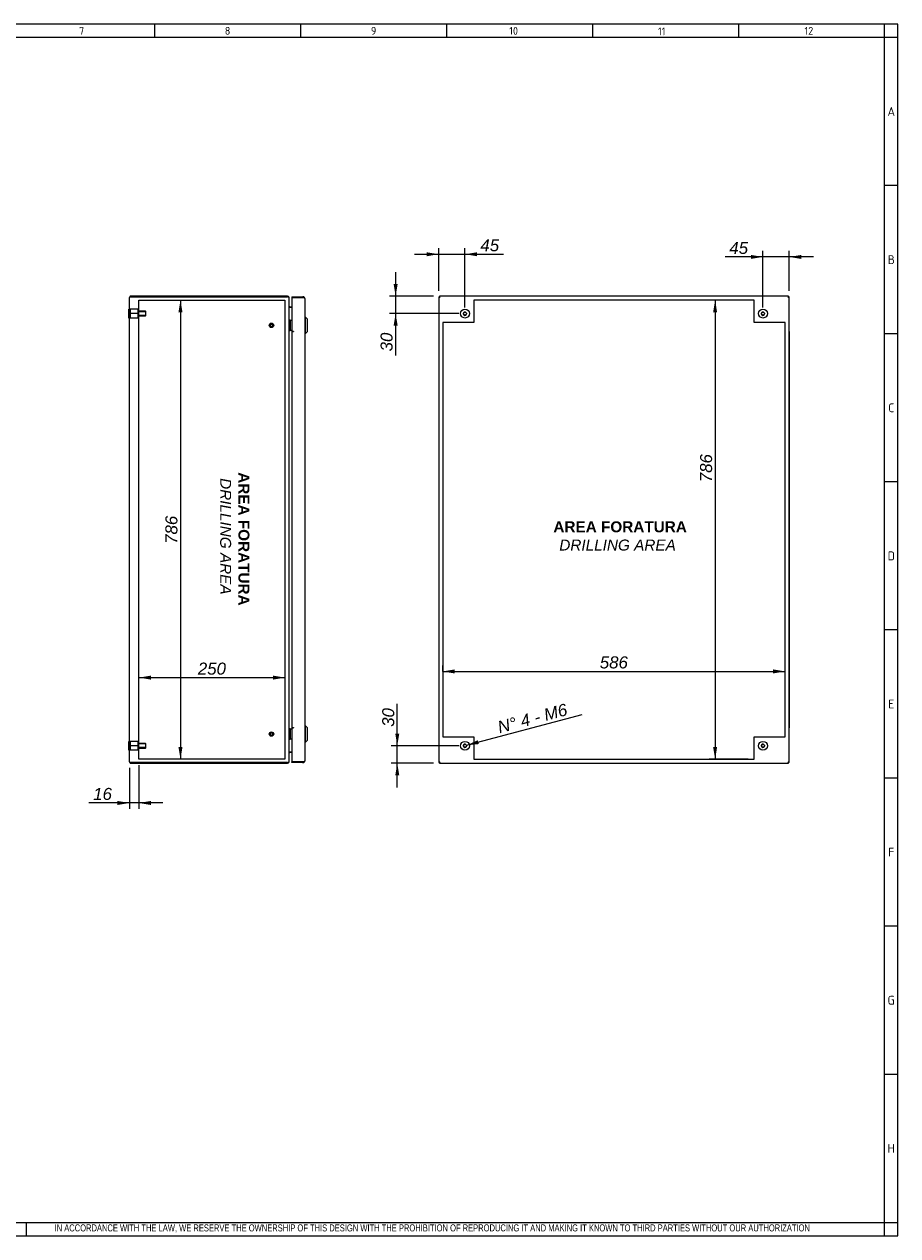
# Model space of a CAD drawing. Extents: x 6 to 412, y 11 to 288.
# Tile 3 of 3: x 213 to 412, y 11 to 288. Entities that reach past the tile are written whole.
import ezdxf
from ezdxf.enums import TextEntityAlignment as Align
from ezdxf.lldxf.tags import DXFTag

# ---------------------------------------------------------------- set-up
doc = ezdxf.new("R2010")
doc.units = 0
doc.layers.get('0').update_dxf_attribs({"linetype": 'CONTINUOUS'})
for name, color, linetype in [('_TRANSLATION', 7, 'CONTINUOUS'), ('AE00417_01', 7, 'CONTINUOUS'), ('AE00907_02', 7, 'CONTINUOUS'), ('C0000000', 7, 'CONTINUOUS'), ('C0000000_04', 7, 'CONTINUOUS'), ('C0000000_05', 7, 'CONTINUOUS'), ('C0000000_25', 7, 'CONTINUOUS'), ('C0000000_51', 7, 'CONTINUOUS'), ('DEFAULT', 7, 'CONTINUOUS'), ('SERRATURA_INF', 7, 'CONTINUOUS'), ('SERRATURA_SUP', 7, 'CONTINUOUS')]:
    doc.layers.add(name, color=color, linetype=linetype)
doc.styles.add('SEACAD_ARIAL', font='arial.ttf')
doc.styles.add('SEACAD_ARIALI', font='ariali.ttf')
tags = doc.linetypes.add('CENTER2', pattern=[28.575, 19.05, -3.175, 3.175, -3.175]).pattern_tags.tags
tags[10:11] = [DXFTag(74, 4), DXFTag(75, 0), DXFTag(340, '0'), DXFTag(46, 0.0), DXFTag(50, 0.0), DXFTag(44, 0.0), DXFTag(45, 0.0)]
tags[8:9] = [DXFTag(74, 4), DXFTag(75, 0), DXFTag(340, '0'), DXFTag(46, 0.0), DXFTag(50, 0.0), DXFTag(44, 0.0), DXFTag(45, 0.0)]
tags[6:7] = [DXFTag(74, 4), DXFTag(75, 0), DXFTag(340, '0'), DXFTag(46, 0.0), DXFTag(50, 0.0), DXFTag(44, 0.0), DXFTag(45, 0.0)]
tags[4:5] = [DXFTag(74, 4), DXFTag(75, 0), DXFTag(340, '0'), DXFTag(46, 0.0), DXFTag(50, 0.0), DXFTag(44, 0.0), DXFTag(45, 0.0)]
tags = doc.linetypes.add('HIDDEN2', pattern=[4.7625, 3.175, -1.5875]).pattern_tags.tags
tags[6:7] = [DXFTag(74, 4), DXFTag(75, 0), DXFTag(340, '0'), DXFTag(46, 0.0), DXFTag(50, 0.0), DXFTag(44, 0.0), DXFTag(45, 0.0)]
tags[4:5] = [DXFTag(74, 4), DXFTag(75, 0), DXFTag(340, '0'), DXFTag(46, 0.0), DXFTag(50, 0.0), DXFTag(44, 0.0), DXFTag(45, 0.0)]
doc.dimstyles.new('ISO', dxfattribs={"dimtxt": 2.75, "dimasz": 2.75, "dimexe": 1.375, "dimexo": 1.375, "dimgap": 0.6875, "dimtad": 1, "dimdec": 1, "dimlfac": 7.5, "dimtxsty": 'SEACAD_ARIAL', "dimsah": 1, "dimcen": 1.375, "dimadec": 1, "dimazin": 3, "dimtfac": 0.7, "dimtdec": 3, "dimtmove": 0, "dimatfit": 3})

# ---------------------------------------------------------------- blocks, each defined once
blk = doc.blocks.new('SE3')
at = {"layer": 'AE00417_01', "color": 7, "linetype": 'HIDDEN2'}
for centre, radius in [((269.18, 218.84), 0.5), ((269.18, 218.84), 0.4), ((269.18, 218.84), 0.333), ((269.18, 218.84), 0.3), ((269.18, 125.51), 0.5), ((269.18, 125.51), 0.4), ((269.18, 125.51), 0.333), ((269.18, 125.51), 0.3)]:
    blk.add_circle(centre, radius, dxfattribs=at)
for centre in [(269.18, 218.84), (269.18, 125.51)]:
    blk.add_arc(centre, 0.318, 75, 15, dxfattribs=at)
at = {"layer": 'AE00907_02', "color": 7, "linetype": 'HIDDEN2'}
for p, q in [((237.61, 119), (236.94, 119)), ((236.94, 119), (236.94, 119)), ((243.58, 119), (242.91, 119)), ((243.58, 119), (243.58, 119))]:
    blk.add_line(p, q, dxfattribs=at)
at = {"layer": 'AE00907_02', "color": 7, "linetype": 'CONTINUOUS'}
for p, q in [((237.61, 119), (237.59, 119)), ((242.91, 119), (237.61, 119)), ((242.91, 119), (237.61, 119)), ((242.93, 119), (242.91, 119))]:
    blk.add_line(p, q, dxfattribs=at)
at = {"layer": 'C0000000', "color": 7, "linetype": 'CONTINUOUS'}
for p, q in [((236.65, 220.51), (236.65, 222.51)), ((236.78, 222.51), (236.65, 222.51)), ((236.65, 220.51), (236.78, 220.51)), ((273.32, 220.04), (273.32, 220.04)), ((273.34, 220.04), (273.85, 220.04)), ((273.45, 219.91), (273.45, 217.78)), ((273.32, 217.64), (273.32, 217.64)), ((273.85, 217.64), (273.34, 217.64)), ((273.32, 126.71), (273.32, 126.71)), ((273.34, 126.71), (273.85, 126.71)), ((273.45, 126.58), (273.45, 124.44)), ((273.32, 124.31), (273.32, 124.31)), ((273.85, 124.31), (273.34, 124.31))]:
    blk.add_line(p, q, dxfattribs=at)
at = {"layer": 'C0000000', "color": 7, "linetype": 'HIDDEN2'}
for p, q in [((236.94, 222.51), (236.94, 221.51)), ((238.68, 222.51), (236.94, 222.51)), ((236.94, 221.51), (236.94, 220.51)), ((238.68, 221.51), (236.94, 221.51)), ((238.68, 222.51), (238.68, 221.51)), ((240.41, 222.04), (238.68, 222.04)), ((240.51, 221.94), (238.68, 221.94)), ((238.68, 221.51), (238.68, 220.51)), ((240.41, 222.04), (240.41, 220.98)), ((240.54, 221.91), (240.41, 222.04)), ((240.54, 221.11), (240.54, 221.91)), ((238.68, 220.51), (236.94, 220.51)), ((240.51, 221.08), (238.68, 221.08)), ((238.68, 220.98), (240.41, 220.98)), ((240.41, 220.98), (240.54, 221.11))]:
    blk.add_line(p, q, dxfattribs=at)
at = {"layer": 'C0000000', "color": 7, "linetype": 'CONTINUOUS'}
for centre, start, end in [((273.32, 219.91), 90, 180), ((273.32, 217.78), 180, 270), ((273.32, 126.58), 90, 180), ((273.32, 124.44), 180, 270)]:
    blk.add_arc(centre, 0.133, start, end, dxfattribs=at)
for points in [[(273.45, 219.91), (273.45, 220.04), (273.32, 220.04)], [(273.32, 217.64), (273.45, 217.64), (273.45, 217.78)], [(273.45, 126.58), (273.45, 126.71), (273.32, 126.71)], [(273.32, 124.31), (273.45, 124.31), (273.45, 124.44)]]:
    blk.add_rational_spline(points, [1, 0.707106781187, 1], degree=2, dxfattribs=at)
at = {"layer": 'C0000000_04', "color": 7, "linetype": 'HIDDEN2'}
for p, q in [((236.94, 123.84), (236.94, 122.84)), ((238.68, 123.84), (236.94, 123.84)), ((236.94, 122.84), (236.94, 121.84)), ((238.68, 122.84), (236.94, 122.84)), ((238.68, 121.84), (236.94, 121.84)), ((238.68, 123.84), (238.68, 122.84)), ((240.41, 123.38), (238.68, 123.38)), ((240.51, 123.28), (238.68, 123.28)), ((238.68, 122.84), (238.68, 121.84)), ((240.51, 122.41), (238.68, 122.41)), ((238.68, 122.31), (240.41, 122.31)), ((240.41, 123.38), (240.41, 122.31)), ((240.54, 123.24), (240.41, 123.38)), ((240.41, 122.31), (240.54, 122.44)), ((240.54, 122.44), (240.54, 123.24))]:
    blk.add_line(p, q, dxfattribs=at)
at = {"layer": 'C0000000_05', "color": 7, "linetype": 'CONTINUOUS'}
for p, q in [((236.65, 121.84), (236.65, 123.84)), ((236.78, 123.84), (236.65, 123.84)), ((236.65, 121.84), (236.78, 121.84))]:
    blk.add_line(p, q, dxfattribs=at)
at = {"layer": 'C0000000_25', "color": 7, "linetype": 'CONTINUOUS'}
for p, q in [((236.78, 119.18), (236.78, 225.18)), ((237.12, 225.35), (236.83, 225.35)), ((236.83, 225.35), (237.12, 225.35)), ((272.85, 225.51), (237.12, 225.51)), ((237.12, 225.35), (272.85, 225.35)), ((272.85, 225.35), (237.12, 225.35)), ((273.18, 119.18), (273.18, 225.18)), ((273.18, 225.18), (273.18, 225.18)), ((238.92, 220.98), (238.92, 222.04)), ((273.36, 223), (273.18, 223)), ((273.36, 223), (273.85, 223)), ((273.85, 223), (273.36, 223)), ((238.92, 122.31), (238.92, 123.38)), ((237.12, 119), (236.83, 119)), ((236.83, 119), (237.12, 119)), ((272.85, 119), (237.12, 119)), ((237.12, 119), (237.59, 119)), ((242.93, 119), (272.85, 119)), ((273.18, 121.35), (273.36, 121.35)), ((273.18, 119.18), (273.18, 119.18)), ((273.85, 121.35), (273.36, 121.35)), ((273.36, 121.35), (273.85, 121.35)), ((237.12, 118.84), (272.85, 118.84))]:
    blk.add_line(p, q, dxfattribs=at)
at = {"layer": 'C0000000_25', "color": 7, "linetype": 'CENTER2'}
for p, q in [((238.92, 222.04), (238.92, 224.58)), ((238.92, 224.58), (272.25, 224.58)), ((272.25, 224.58), (272.25, 119.78)), ((238.92, 123.38), (238.92, 220.98)), ((238.92, 119.78), (238.92, 122.31)), ((272.25, 119.78), (238.92, 119.78))]:
    blk.add_line(p, q, dxfattribs=at)
at = {"layer": 'C0000000_25', "color": 7, "linetype": 'CONTINUOUS'}
for centre, radius, start, end in [((237.12, 225.18), 0.333, 148.6677, 180), ((237.12, 225.18), 0.333, 90, 148.6677), ((272.85, 225.18), 0.333, 0, 90), ((273.36, 223.18), 0.173, 180, 270), ((237.12, 119.18), 0.333, 180, 211.3323), ((237.12, 119.18), 0.333, 211.3323, 270), ((272.85, 119.18), 0.333, 270, 0), ((273.36, 121.18), 0.173, 90, 180)]:
    blk.add_arc(centre, radius, start, end, dxfattribs=at)
for centre, major_axis, ratio, start_param, end_param in [((237.12, 225.18), (0.333, 0), 0.997824, 2.594742, 3.141593), ((272.85, 225.18), (-0.333, 0), 0.52, 3.141593, 4.712389), ((237.12, 119.18), (0.333, 0), 0.997824, 3.141593, 3.688444), ((272.85, 119.18), (0.333, 0), 0.52, 4.712389, 6.283185)]:
    blk.add_ellipse(centre, major_axis=major_axis, ratio=ratio, start_param=start_param, end_param=end_param, dxfattribs=at)
at = {"layer": 'C0000000_51', "color": 7, "linetype": 'CONTINUOUS'}
for p, q in [((273.85, 225.38), (273.85, 225.18)), ((273.85, 225.38), (276.37, 225.38)), ((273.85, 225.18), (276.37, 225.18)), ((274.05, 225.18), (273.85, 225.18)), ((273.85, 225.18), (273.85, 217.4)), ((276.37, 225.18), (274.05, 225.18)), ((276.37, 225.18), (276.73, 225.18)), ((276.73, 225.18), (276.37, 225.18)), ((276.78, 224.96), (276.78, 119.39)), ((274.05, 217.4), (273.85, 217.4)), ((274.18, 217.38), (273.85, 217.38)), ((273.85, 217.38), (273.85, 126.98)), ((274.18, 217.4), (274.05, 217.4)), ((274.18, 217.4), (274.18, 217.38)), ((274.18, 217.38), (274.18, 217.38)), ((273.85, 126.98), (274.18, 126.98)), ((274.05, 126.95), (273.85, 126.95)), ((273.85, 126.95), (273.85, 119.18)), ((274.05, 126.95), (274.18, 126.95)), ((274.18, 126.98), (274.18, 126.98)), ((274.18, 126.98), (274.18, 126.95)), ((273.85, 118.98), (273.85, 119.18)), ((276.37, 119.18), (273.85, 119.18)), ((274.05, 119.18), (273.85, 119.18)), ((276.37, 118.98), (273.85, 118.98)), ((274.05, 119.18), (276.37, 119.18)), ((276.37, 119.18), (276.73, 119.18)), ((276.73, 119.18), (276.37, 119.18))]:
    blk.add_line(p, q, dxfattribs=at)
for centre, radius, start, end in [((274.05, 225.18), 0.000267, 90, 204.4698), ((276.37, 224.96), 0.413, 31.073, 90), ((276.37, 224.96), 0.413, 0, 31.073), ((274.05, 119.18), 0.000267, 155.5302, 270), ((276.37, 119.39), 0.413, 270, 328.927), ((276.37, 119.39), 0.413, 328.927, 0)]:
    blk.add_arc(centre, radius, start, end, dxfattribs=at)
for centre, start_param, end_param in [((276.37, 224.96), 3.141593, 3.683918), ((276.37, 119.39), 2.599267, 3.141593)]:
    blk.add_ellipse(centre, major_axis=(-0.413, 0), ratio=0.998232, start_param=start_param, end_param=end_param, dxfattribs=at)
at = {"layer": 'SERRATURA_INF', "color": 7, "linetype": 'CONTINUOUS'}
for p, q in [((276.92, 127.38), (276.78, 127.38)), ((276.92, 123.64), (276.92, 127.38)), ((277.32, 126.98), (276.92, 127.38)), ((277.32, 126.98), (277.32, 124.04)), ((276.78, 123.64), (276.92, 123.64)), ((276.92, 123.64), (277.32, 124.04))]:
    blk.add_line(p, q, dxfattribs=at)
at = {"layer": 'SERRATURA_SUP', "color": 7, "linetype": 'CONTINUOUS'}
for p, q in [((276.92, 220.71), (276.78, 220.71)), ((276.92, 216.98), (276.92, 220.71)), ((277.32, 220.31), (276.92, 220.71)), ((277.32, 220.31), (277.32, 217.38)), ((276.78, 216.98), (276.92, 216.98)), ((276.92, 216.98), (277.32, 217.38))]:
    blk.add_line(p, q, dxfattribs=at)
blk = doc.blocks.new('SE4')
at = {"layer": 'AE00907_02', "color": 7, "linetype": 'CONTINUOUS'}
blk.add_line((387.18, 119), (387.18, 119), dxfattribs=at)
blk.add_line((387.18, 119), (387.18, 119), dxfattribs=at)
blk.add_line((387.18, 119), (387.18, 119), dxfattribs=at)
at = {"layer": 'C0000000', "color": 7, "linetype": 'CONTINUOUS'}
for radius in [1, 0.328]:
    blk.add_circle((381.34, 221.51), radius, dxfattribs=at)
blk.add_arc((381.34, 221.51), 0.4, 75, 15, dxfattribs=at)
at = {"layer": 'C0000000_05', "color": 7, "linetype": 'CONTINUOUS'}
for centre, radius in [((313.34, 221.51), 1), ((313.34, 221.51), 0.328), ((313.34, 122.84), 1), ((313.34, 122.84), 0.328), ((381.34, 122.84), 1), ((381.34, 122.84), 0.328)]:
    blk.add_circle(centre, radius, dxfattribs=at)
for centre in [(313.34, 221.51), (313.34, 122.84), (381.34, 122.84)]:
    blk.add_arc(centre, 0.4, 75, 15, dxfattribs=at)
at = {"layer": 'C0000000_25', "color": 7, "linetype": 'CONTINUOUS'}
for p, q in [((307.34, 225.35), (307.34, 119)), ((307.34, 225.35), (307.5, 225.35)), ((307.5, 225.51), (307.5, 225.35)), ((387.18, 225.51), (307.5, 225.51)), ((307.5, 225.35), (307.67, 225.18)), ((307.5, 225.35), (307.67, 225.18)), ((387.18, 225.35), (387, 225.18)), ((387.18, 225.35), (387, 225.18)), ((387.18, 225.51), (387.18, 225.35)), ((387.34, 225.35), (387.18, 225.35)), ((387.34, 119), (387.34, 225.35)), ((307.34, 119), (307.5, 119)), ((307.5, 119), (307.67, 119.18)), ((307.5, 119), (307.67, 119.18)), ((307.5, 118.84), (307.5, 119)), ((387.18, 119), (387, 119.18)), ((387.18, 119), (387, 119.18)), ((387.34, 119), (387.18, 119)), ((387.18, 118.84), (387.18, 119)), ((307.5, 118.84), (387.18, 118.84))]:
    blk.add_line(p, q, dxfattribs=at)
at = {"layer": 'C0000000_25', "color": 7, "linetype": 'CENTER2'}
for p, q in [((315.34, 224.58), (315.34, 219.51)), ((379.34, 224.58), (315.34, 224.58)), ((379.34, 219.51), (379.34, 224.58)), ((315.34, 219.51), (308.27, 219.51)), ((308.27, 219.51), (308.27, 124.84)), ((386.4, 219.51), (379.34, 219.51)), ((386.4, 124.84), (386.4, 219.51)), ((308.27, 124.84), (315.34, 124.84)), ((315.34, 124.84), (315.34, 119.78)), ((379.34, 119.78), (379.34, 124.84)), ((379.34, 124.84), (386.4, 124.84)), ((315.34, 119.78), (379.34, 119.78))]:
    blk.add_line(p, q, dxfattribs=at)
at = {"layer": 'C0000000_51', "color": 7, "linetype": 'CONTINUOUS'}
for p, q in [((307.54, 225.31), (307.54, 225.31)), ((387.14, 225.31), (387.14, 225.31)), ((387.34, 225.18), (387.34, 225.18)), ((387.34, 217.4), (387.34, 225.18)), ((387.34, 217.4), (387.34, 217.4)), ((387.34, 217.4), (387.34, 217.38)), ((387.34, 217.38), (387.34, 126.98)), ((387.34, 217.38), (387.34, 217.38)), ((387.34, 126.98), (387.34, 126.98)), ((387.34, 126.98), (387.34, 126.95)), ((387.34, 119.18), (387.34, 126.95)), ((387.34, 126.95), (387.34, 126.95)), ((307.54, 119.04), (307.54, 119.05)), ((387.14, 119.04), (387.14, 119.04)), ((387.34, 119.18), (387.34, 119.18))]:
    blk.add_line(p, q, dxfattribs=at)
blk = doc.blocks.new('DMBLK63')
at = {"layer": '_TRANSLATION', "linetype": 'CONTINUOUS'}
for points in [[(248.87, 221.83), (248.41, 224.58), (247.95, 221.83)], [(248.87, 122.53), (247.95, 122.53), (248.41, 119.78)]]:
    blk.add_hatch(color=7, dxfattribs=at).paths.add_polyline_path(points)
at = {"layer": '_TRANSLATION', "color": 7, "linetype": 'CONTINUOUS'}
blk.add_line((248.41, 224.58), (248.41, 119.78), dxfattribs=at)
at = {"layer": '_TRANSLATION', "color": 7, "linetype": 'CONTINUOUS', "style": 'SEACAD_ARIALI'}
blk.add_text('786', height=2.75, rotation=90, dxfattribs=at).set_placement((244.97, 168.94), align=Align.TOP_LEFT)
blk = doc.blocks.new('DMBLK64')
at = {"layer": '_TRANSLATION', "linetype": 'CONTINUOUS'}
for points in [[(241.67, 138.86), (238.92, 138.4), (241.67, 137.94)], [(269.5, 138.86), (269.5, 137.94), (272.25, 138.4)]]:
    blk.add_hatch(color=7, dxfattribs=at).paths.add_polyline_path(points)
at = {"layer": '_TRANSLATION', "color": 7, "linetype": 'CONTINUOUS'}
blk.add_line((238.92, 138.4), (272.25, 138.4), dxfattribs=at)
at = {"layer": '_TRANSLATION', "color": 7, "linetype": 'CONTINUOUS', "style": 'SEACAD_ARIALI'}
blk.add_text('250', height=2.75, dxfattribs=at).set_placement((252.38, 141.83), align=Align.TOP_LEFT)
blk = doc.blocks.new('DMBLK65')
at = {"layer": '_TRANSLATION', "linetype": 'CONTINUOUS'}
for points in [[(234.03, 109.32), (236.78, 109.78), (234.03, 110.23)], [(241.67, 109.32), (241.67, 110.23), (238.92, 109.78)]]:
    blk.add_hatch(color=7, dxfattribs=at).paths.add_polyline_path(points)
at = {"layer": '_TRANSLATION', "color": 7, "linetype": 'CONTINUOUS'}
for p, q in [((236.78, 117.8), (236.78, 108.4)), ((238.92, 118.4), (238.92, 108.4)), ((244.42, 109.78), (227.53, 109.78))]:
    blk.add_line(p, q, dxfattribs=at)
at = {"layer": '_TRANSLATION', "color": 7, "linetype": 'CONTINUOUS', "style": 'SEACAD_ARIALI'}
blk.add_text('16', height=2.75, dxfattribs=at).set_placement((228.5, 113.21), align=Align.TOP_LEFT)
blk = doc.blocks.new('DMBLK66')
at = {"layer": '_TRANSLATION', "linetype": 'CONTINUOUS'}
blk.add_hatch(color=7, dxfattribs=at).paths.add_polyline_path([(316.26, 124.1), (313.72, 122.95), (316.5, 123.22)])
at = {"layer": '_TRANSLATION', "color": 7, "linetype": 'CONTINUOUS'}
blk.add_line((313.72, 122.95), (340.07, 130.01), dxfattribs=at)
at = {"layer": '_TRANSLATION', "color": 7, "linetype": 'CONTINUOUS', "style": 'SEACAD_ARIALI'}
blk.add_text('N° 4 - M6', height=2.75, rotation=15, dxfattribs=at).set_placement((320.51, 128.33), align=Align.TOP_LEFT)
blk = doc.blocks.new('DMBLK67')
at = {"layer": '_TRANSLATION', "linetype": 'CONTINUOUS'}
for points in [[(311.02, 140.27), (308.27, 139.81), (311.02, 139.35)], [(383.65, 140.27), (383.65, 139.35), (386.4, 139.81)]]:
    blk.add_hatch(color=7, dxfattribs=at).paths.add_polyline_path(points)
at = {"layer": '_TRANSLATION', "color": 7, "linetype": 'CONTINUOUS'}
for p, q in [((308.27, 139.76), (308.27, 141.18)), ((386.4, 136.8), (386.4, 141.18)), ((308.27, 139.81), (386.4, 139.81))]:
    blk.add_line(p, q, dxfattribs=at)
at = {"layer": '_TRANSLATION', "color": 7, "linetype": 'CONTINUOUS', "style": 'SEACAD_ARIALI'}
blk.add_text('586', height=2.75, dxfattribs=at).set_placement((344.1, 143.25), align=Align.TOP_LEFT)
blk = doc.blocks.new('DMBLK68')
at = {"layer": '_TRANSLATION', "linetype": 'CONTINUOUS'}
for points in [[(369.96, 221.83), (370.87, 221.83), (370.42, 224.58)], [(369.96, 122.53), (370.42, 119.78), (370.87, 122.53)]]:
    blk.add_hatch(color=7, dxfattribs=at).paths.add_polyline_path(points)
at = {"layer": '_TRANSLATION', "color": 7, "linetype": 'CONTINUOUS'}
for p, q in [((377.96, 224.58), (369.04, 224.58)), ((370.42, 224.58), (370.42, 119.78)), ((377.96, 119.78), (369.04, 119.78))]:
    blk.add_line(p, q, dxfattribs=at)
at = {"layer": '_TRANSLATION', "color": 7, "linetype": 'CONTINUOUS', "style": 'SEACAD_ARIALI'}
blk.add_text('786', height=2.75, rotation=90, dxfattribs=at).set_placement((366.98, 183.02), align=Align.TOP_LEFT)
blk = doc.blocks.new('DMBLK69')
at = {"layer": '_TRANSLATION', "linetype": 'CONTINUOUS'}
for points in [[(297.43, 125.59), (297.88, 122.84), (298.34, 125.59)], [(297.43, 116.09), (298.34, 116.09), (297.88, 118.84)]]:
    blk.add_hatch(color=7, dxfattribs=at).paths.add_polyline_path(points)
at = {"layer": '_TRANSLATION', "color": 7, "linetype": 'CONTINUOUS'}
for p, q in [((297.88, 113.34), (297.88, 132.41)), ((311.96, 122.84), (296.51, 122.84)), ((306.12, 118.84), (296.51, 118.84))]:
    blk.add_line(p, q, dxfattribs=at)
at = {"layer": '_TRANSLATION', "color": 7, "linetype": 'CONTINUOUS', "style": 'SEACAD_ARIALI'}
blk.add_text('30', height=2.75, rotation=90, dxfattribs=at).set_placement((294.45, 127.17), align=Align.TOP_LEFT)
blk = doc.blocks.new('DMBLK70')
at = {"layer": '_TRANSLATION', "linetype": 'CONTINUOUS'}
for points in [[(297.05, 228.26), (297.51, 225.51), (297.97, 228.26)], [(297.05, 218.76), (297.97, 218.76), (297.51, 221.51)]]:
    blk.add_hatch(color=7, dxfattribs=at).paths.add_polyline_path(points)
at = {"layer": '_TRANSLATION', "color": 7, "linetype": 'CONTINUOUS'}
for p, q in [((297.51, 231.01), (297.51, 211.92)), ((306.12, 225.51), (296.14, 225.51)), ((311.96, 221.51), (296.14, 221.51))]:
    blk.add_line(p, q, dxfattribs=at)
at = {"layer": '_TRANSLATION', "color": 7, "linetype": 'CONTINUOUS', "style": 'SEACAD_ARIALI'}
blk.add_text('30', height=2.75, rotation=90, dxfattribs=at).set_placement((294.07, 212.89), align=Align.TOP_LEFT)
blk = doc.blocks.new('DMBLK71')
at = {"layer": '_TRANSLATION', "linetype": 'CONTINUOUS'}
for points in [[(304.59, 235.52), (304.59, 234.61), (307.34, 235.07)], [(316.09, 235.52), (313.34, 235.07), (316.09, 234.61)]]:
    blk.add_hatch(color=7, dxfattribs=at).paths.add_polyline_path(points)
at = {"layer": '_TRANSLATION', "color": 7, "linetype": 'CONTINUOUS'}
for p, q in [((307.34, 226.73), (307.34, 236.44)), ((313.34, 222.89), (313.34, 236.44)), ((301.84, 235.07), (322.15, 235.07))]:
    blk.add_line(p, q, dxfattribs=at)
at = {"layer": '_TRANSLATION', "color": 7, "linetype": 'CONTINUOUS', "style": 'SEACAD_ARIALI'}
blk.add_text('45', height=2.75, dxfattribs=at).set_placement((316.85, 238.5), align=Align.TOP_LEFT)
blk = doc.blocks.new('DMBLK72')
at = {"layer": '_TRANSLATION', "linetype": 'CONTINUOUS'}
for points in [[(378.59, 234.91), (378.59, 234), (381.34, 234.46)], [(390.09, 234.91), (387.34, 234.46), (390.09, 234)]]:
    blk.add_hatch(color=7, dxfattribs=at).paths.add_polyline_path(points)
at = {"layer": '_TRANSLATION', "color": 7, "linetype": 'CONTINUOUS'}
for p, q in [((381.34, 222.89), (381.34, 235.83)), ((387.34, 226.73), (387.34, 235.83)), ((392.84, 234.46), (372.7, 234.46))]:
    blk.add_line(p, q, dxfattribs=at)
at = {"layer": '_TRANSLATION', "color": 7, "linetype": 'CONTINUOUS', "style": 'SEACAD_ARIALI'}
blk.add_text('45', height=2.75, dxfattribs=at).set_placement((373.66, 237.89), align=Align.TOP_LEFT)

msp = doc.modelspace()

# ---------------------------------------------------------------- linework, layer by layer
at = {"color": 7, "linetype": 'CONTINUOUS'}
for p, q in [((412.092, 287.588), (6.234, 287.588)), ((242.48, 287.588), (242.48, 284.56)), ((275.797, 287.588), (275.797, 284.56)), ((309.113, 287.588), (309.113, 284.56)), ((342.43, 287.588), (342.43, 284.56)), ((375.747, 287.588), (375.747, 284.56)), ((412.092, 10.959), (412.092, 287.588)), ((412.092, 250.738), (409.063, 250.738)), ((412.092, 216.917), (409.063, 216.917)), ((412.092, 183.095), (409.063, 183.095)), ((412.092, 149.274), (409.063, 149.274)), ((412.092, 115.452), (409.063, 115.452)), ((412.092, 81.631), (409.063, 81.631)), ((412.092, 47.809), (409.063, 47.809)), ((213.272, 10.954), (213.272, 13.983)), ((6.234, 10.959), (412.092, 10.959))]:
    msp.add_line(p, q, dxfattribs=at)
at = {"layer": 'DEFAULT', "color": 7, "linetype": 'CONTINUOUS'}
for p, q in [((409.063, 10.959), (409.063, 287.588)), ((412.092, 284.56), (6.234, 284.56)), ((6.234, 13.988), (412.092, 13.988))]:
    msp.add_line(p, q, dxfattribs=at)

# ---------------------------------------------------------------- block references
at = {"layer": '_TRANSLATION'}
for name in ['SE3', 'SE4']:
    msp.add_blockref(name, (0, 0), dxfattribs=at)

# ---------------------------------------------------------------- texts
for s, insert, char_height, width, attachment_point in [('{\\fSolid Edge ANSI|b0||i0||c0|p34;\\C7;\\H1.766793;\\W1.;7}', (225.852, 285.196), 1.76679, 1.98765, 8), ('{\\fSolid Edge ANSI|b0||i0||c0|p34;\\C7;\\H1.766793;\\W1.;8}', (259.168, 285.196), 1.76679, 1.98765, 8), ('{\\fSolid Edge ANSI|b0||i0||c0|p34;\\C7;\\H1.766793;\\W1.;9}', (292.485, 285.196), 1.76679, 1.98765, 8), ('{\\fSolid Edge ANSI|b0||i0||c0|p34;\\C7;\\H1.766793;\\W1.;10}', (324.438, 285.196), 1.76679, 11.1986, 8), ('{\\fSolid Edge ANSI|b0||i0||c0|p34;\\C7;\\H1.766793;\\W1.;11}', (358.218, 285.073), 1.76679, 10.09104, 8), ('{\\fSolid Edge ANSI|b0||i0||c0|p34;\\C7;\\H1.766793;\\W1.;12}', (391.814, 285.196), 1.76679, 8.86043, 8), ('{\\fSolid Edge ANSI|b0||i0||c0|p34;\\C7;\\H2.019192;\\W1.;A}', (410.612, 266.645), 2.01919, 2.2716, 8), ('{\\fSolid Edge ANSI|b0||i0||c0|p34;\\C7;\\H2.019192;\\W1.;B}', (410.616, 232.824), 2.01919, 2.524, 8), ('{\\fSolid Edge ANSI|b0||i0||c0|p34;\\C7;\\H2.019192;\\W1.;C}', (410.614, 199.002), 2.01919, 2.3978, 8), ('{\\fSolid Edge ANSI|b0||i0||c0|p34;\\C7;\\H2.019192;\\W1.;D}', (410.616, 165.181), 2.01919, 2.524, 8), ('{\\fSolid Edge ANSI|b0||i0||c0|p34;\\C7;\\H2.019192;\\W1.;E}', (410.614, 131.359), 2.01919, 2.3978, 8), ('{\\fSolid Edge ANSI|b0||i0||c0|p34;\\C7;\\H2.019192;\\W1.;F}', (410.612, 97.538), 2.01919, 2.2716, 8), ('{\\fSolid Edge ANSI|b0||i0||c0|p34;\\C7;\\H2.019192;\\W1.;G}', (410.586, 63.716), 2.01919, 2.5871, 8), ('{\\fSolid Edge ANSI|b0||i0||c0|p34;\\C7;\\H2.019192;\\W1.;H}', (410.588, 29.895), 2.01919, 2.7133, 8), ('{\\fArial Narrow|b0||i0||c0|p34;\\C7;\\H1.6;\\W0.94;IN ACCORDANCE WITH THE LAW, WE RESERVE THE OWNERSHIP OF THIS DESIGN WITH THE PROHIBITION OF REPRODUCING IT AND MAKING IT KNOWN TO THIRD PARTIES WITHOUT OUR AUTHORIZATION}', (219.688, 11.652), 1.6, 181.99571, 7)]:
    msp.add_mtext(s, dxfattribs=dict(insert=insert, char_height=char_height, width=width, attachment_point=attachment_point))
at = {"layer": '_TRANSLATION', "insert": (260.787, 170.649), "char_height": 3, "width": 34.96354, "attachment_point": 5, "rotation": 270}
msp.add_mtext('{\\fArial|b0||i0||c0|p34;\\C7;\\H3.;\\W1.; }{\\fArial|b1||i0||c0|p34;\\C7;\\H2.5;\\W1.;AREA FORATURA \\P}{\\fArial|b0||i1||c0|p34;\\C7;\\H2.5;\\W1.;DRILLING AREA}', dxfattribs=at)
at = {"layer": '_TRANSLATION', "insert": (348.154, 170.734), "char_height": 3, "width": 34.96354, "attachment_point": 5}
msp.add_mtext('{\\fArial|b0||i0||c0|p34;\\C7;\\H3.;\\W1.; }{\\fArial|b1||i0||c0|p34;\\C7;\\H2.5;\\W1.;AREA FORATURA \\P}{\\fArial|b0||i1||c0|p34;\\C7;\\H2.5;\\W1.;DRILLING AREA}', dxfattribs=at)

# ---------------------------------------------------------------- dimensions: what is measured, and where the dimension line sits
at = {"layer": '_TRANSLATION', "color": 7, "linetype": 'CONTINUOUS'}
for base, p1, p2, picture, middle in [((313.336, 235.065), (307.336, 225.351), (313.336, 221.511), 'DMBLK71', (315.883, 235.065)), ((381.336, 234.455), (387.336, 225.351), (381.336, 221.511), 'DMBLK72', (378.962, 234.455)), ((236.785, 109.775), (238.918, 119.778), (236.785, 119.178), 'DMBLK65', (233.799, 109.775))]:
    dim = msp.add_linear_dim(base=base, p1=p1, p2=p2, text='\\A1;<>', dimstyle='ISO', dxfattribs=at)
    dim.commit()
    dim.dimension.update_dxf_attribs({"geometry": picture, "text_midpoint": middle, "dimtype": 160})
for base, p1, p2, angle, picture, middle, dimtype in [((297.51, 221.511), (307.497, 225.511), (313.336, 221.511), 90, 'DMBLK70', (297.51, 218.126), 160), ((248.412, 224.578), (238.918, 224.578), (238.918, 119.778), 270, 'DMBLK63', (248.412, 172.178), 161), ((370.416, 224.578), (379.336, 224.578), (379.336, 119.778), 270, 'DMBLK68', (370.416, 186.263), 161), ((238.918, 138.397), (238.918, 119.778), (272.251, 119.778), 0, 'DMBLK64', (255.585, 138.397), 161), ((308.269, 139.808), (308.269, 124.844), (386.403, 124.844), 0, 'DMBLK67', (347.336, 139.808), 161), ((297.885, 122.844), (307.497, 118.844), (313.336, 122.844), 90, 'DMBLK69', (297.885, 126.208), 160)]:
    dim = msp.add_linear_dim(base=base, p1=p1, p2=p2, angle=angle, text='\\A1;<>', dimstyle='ISO', dxfattribs=at)
    dim.commit()
    dim.dimension.update_dxf_attribs({"geometry": picture, "text_midpoint": middle, "dimtype": dimtype})
dim = msp.add_diameter_dim_2p(p1=(312.95, 122.741), p2=(313.723, 122.948), text='\\A1;N° 4 - M6 {}', dimstyle='ISO', override={"dimtmove": 1, "dimtolj": 1}, dxfattribs=at)
dim.commit()
dim.dimension.update_dxf_attribs({"geometry": 'DMBLK66', "text_midpoint": (320.472, 124.756), "dimtype": 163})

doc.saveas('drawing.dxf')
